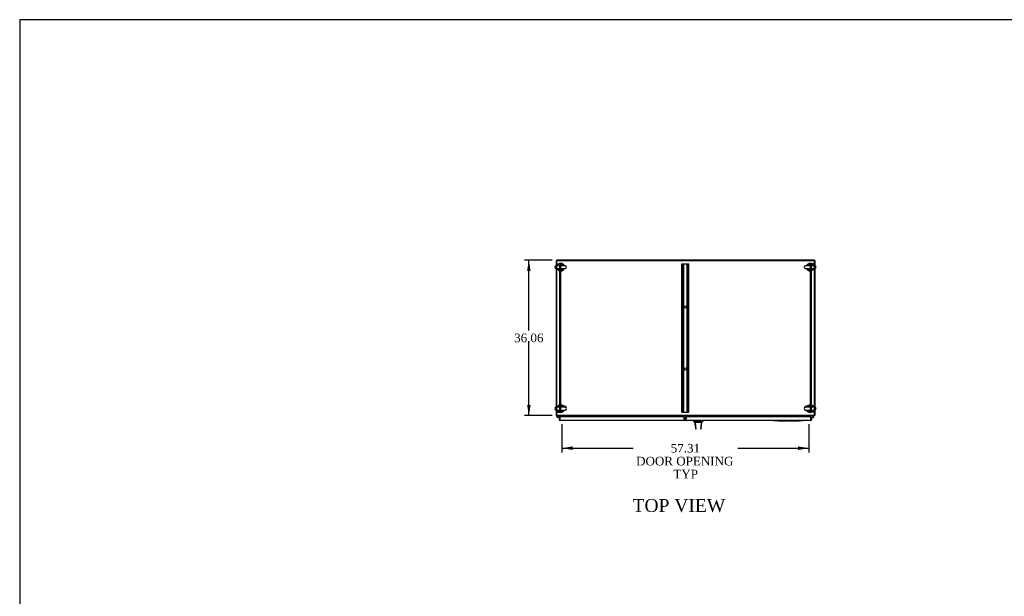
# Model space of a CAD drawing. Header units: inches. Extents: x 2 to 538, y -2 to 358.
# Tile 5 of 11: x 2 to 231, y 224 to 358. Entities that reach past the tile are written whole.
import ezdxf
from ezdxf.enums import TextEntityAlignment as Align
from ezdxf.lldxf.tags import DXFTag

# ---------------------------------------------------------------- set-up
doc = ezdxf.new("R2010")
doc.units = ezdxf.units.IN
doc.header["$MEASUREMENT"] = 0
for name, color, linetype in [('COM42890-5', 7, 'Continuous'), ('COM44036', 7, 'Continuous'), ('COM48815', 7, 'Continuous'), ('COM54578-60', 7, 'Continuous'), ('COM56746-3', 7, 'Continuous'), ('COM71120-5', 7, 'Continuous'), ('COM71121-5', 7, 'Continuous'), ('COM71122-9', 7, 'Continuous'), ('Default', 7, 'Continuous'), ('GSK11033', 7, 'Continuous'), ('HAN13066', 7, 'Continuous'), ('LAB11936', 7, 'Continuous'), ('SCS00680', 7, 'Continuous'), ('STD21878', 7, 'Continuous'), ('WAF25362', 7, 'Continuous')]:
    doc.layers.add(name, color=color, linetype=linetype)
doc.styles.add('SEACAD_Times_New_Roman', font='times.ttf')
tags = doc.linetypes.add('HIDDEN2', pattern=[0.1875, 0.125, -0.0625]).pattern_tags.tags
tags[6:7] = [DXFTag(74, 4), DXFTag(75, 0), DXFTag(340, '0'), DXFTag(46, 0.0), DXFTag(50, 0.0), DXFTag(44, 0.0), DXFTag(45, 0.0)]
tags[4:5] = [DXFTag(74, 4), DXFTag(75, 0), DXFTag(340, '0'), DXFTag(46, 0.0), DXFTag(50, 0.0), DXFTag(44, 0.0), DXFTag(45, 0.0)]
doc.dimstyles.new('HAMMOND_(STH_-_540x360)', dxfattribs={"dimtxt": 2, "dimasz": 2.5, "dimexe": 1, "dimexo": 1, "dimgap": 0.5, "dimtad": 0, "dimtih": 1, "dimtoh": 1, "dimzin": 0, "dimdsep": 46, "dimtxsty": 'SEACAD_Times_New_Roman', "dimblk1": '_SE_FILLED', "dimblk2": '_SE_FILLED', "dimsah": 1, "dimcen": 1, "dimadec": 0, "dimazin": 0, "dimtfac": 0.8, "dimtofl": 0, "dimtmove": 1, "dimatfit": 3, "dimfxl": 1, "dimtolj": 1, "dimtzin": 0, "dimarcsym": 0})

# ---------------------------------------------------------------- blocks, each defined once
blk = doc.blocks.new('SE2')
at = {"layer": 'COM42890-5', "color": 7, "linetype": 'HIDDEN2'}
for p, q in [((126.58, 267.07), (126.58, 301.45)), ((126.58, 301.45), (126.72, 301.45)), ((126.67, 267.07), (126.67, 301.45)), ((126.72, 301.45), (127.44, 301.45)), ((127.36, 267.07), (127.36, 301.45)), ((127.44, 301.45), (127.58, 301.45)), ((127.48, 267.07), (127.48, 301.45)), ((127.58, 267.07), (127.58, 301.45)), ((155.7, 267.07), (155.7, 301.45)), ((155.7, 301.45), (155.84, 301.45)), ((155.8, 267.07), (155.8, 301.45)), ((155.84, 301.45), (157.19, 301.45)), ((156.02, 267.07), (156.02, 301.45)), ((156.11, 267.07), (156.11, 301.45)), ((156.91, 267.07), (156.91, 301.45)), ((157.01, 267.07), (157.01, 301.45)), ((157.19, 301.45), (157.33, 301.45)), ((157.23, 267.07), (157.23, 301.45)), ((157.33, 267.07), (157.33, 301.45)), ((185.59, 301.45), (185.45, 301.45)), ((185.45, 301.45), (185.45, 267.07)), ((185.54, 301.45), (185.54, 267.07)), ((186.31, 301.45), (185.59, 301.45)), ((185.67, 301.45), (185.67, 267.07)), ((186.45, 301.45), (186.31, 301.45)), ((186.35, 301.45), (186.35, 267.07)), ((186.45, 301.45), (186.45, 267.07)), ((126.67, 291.7), (126.58, 291.7)), ((126.58, 291.2), (126.67, 291.2)), ((186.45, 291.7), (186.35, 291.7)), ((186.35, 291.2), (186.45, 291.2)), ((126.67, 277.32), (126.58, 277.32)), ((126.58, 276.82), (126.67, 276.82)), ((186.45, 277.32), (186.35, 277.32)), ((186.35, 276.82), (186.45, 276.82)), ((126.58, 267.07), (126.72, 267.07)), ((126.72, 267.07), (127.44, 267.07)), ((127.44, 267.07), (127.58, 267.07)), ((155.7, 267.07), (155.84, 267.07)), ((155.84, 267.07), (157.19, 267.07)), ((157.19, 267.07), (157.33, 267.07)), ((185.59, 267.07), (185.45, 267.07)), ((186.31, 267.07), (185.59, 267.07)), ((186.45, 267.07), (186.31, 267.07))]:
    blk.add_line(p, q, dxfattribs=at)
for centre in [(156.51, 291.45), (156.51, 277.07)]:
    blk.add_circle(centre, 0.25, dxfattribs=at)
at = {"layer": 'COM44036', "color": 7, "linetype": 'Continuous'}
for p, q in [((127.29, 265.87), (127.39, 265.87)), ((127.29, 265.26), (127.29, 265.87)), ((127.39, 265.2), (127.35, 265.15)), ((156.24, 266), (127.39, 266)), ((127.39, 266), (127.39, 265.26)), ((127.39, 265.47), (127.39, 265.87)), ((127.39, 265.26), (127.39, 265.26)), ((127.39, 265.26), (127.39, 265.15)), ((127.39, 265.26), (127.39, 265.2)), ((156.24, 265.12), (127.44, 265.12)), ((127.44, 265.12), (127.44, 265.12)), ((127.44, 265.12), (127.44, 265.12)), ((127.44, 265.12), (127.44, 265.12)), ((156.24, 265.26), (156.24, 266)), ((156.24, 265.26), (156.24, 265.12))]:
    blk.add_line(p, q, dxfattribs=at)
for centre, start, end in [((127.44, 265.26), 180, 232.4964), ((127.44, 265.26), 232.4964, 269.8439), ((127.44, 265.26), 269.9238, 270), ((156.24, 265.26), 270, 322.2962)]:
    blk.add_arc(centre, 0.143, start, end, dxfattribs=at)
blk.add_open_spline([(127.39, 265.15), (127.4, 265.14), (127.41, 265.13), (127.42, 265.13), (127.42, 265.12), (127.43, 265.12), (127.43, 265.12), (127.44, 265.12)], degree=3, knots=[0, 0, 0, 0, 0.5, 0.5, 0.75, 0.75, 1, 1, 1, 1], dxfattribs=at)
at = {"layer": 'COM48815', "color": 7, "linetype": 'Continuous'}
for p, q in [((186.45, 302.31), (126.58, 302.31)), ((126.58, 302.31), (126.58, 302.18)), ((186.45, 302.31), (186.45, 302.18))]:
    blk.add_line(p, q, dxfattribs=at)
at = {"layer": 'COM54578-60', "color": 7, "linetype": 'Continuous'}
for p, q in [((126.77, 266.12), (126.73, 266.07)), ((126.75, 266), (126.75, 265.97)), ((126.9, 266.25), (126.77, 266.12)), ((126.82, 266.05), (126.8, 266.05)), ((126.8, 265.92), (126.82, 265.92)), ((126.81, 265.87), (127.39, 265.87)), ((126.84, 266.1), (126.86, 266.11)), ((127.39, 265.93), (126.85, 265.93)), ((126.86, 266.11), (126.97, 266.22)), ((126.87, 265.97), (126.87, 266)), ((126.87, 265.98), (126.93, 265.97)), ((126.97, 266.22), (127.66, 266.22)), ((127.39, 265.87), (127.39, 265.87)), ((127.66, 266.22), (127.66, 266.25)), ((185.36, 266.18), (185.36, 266.25)), ((186.06, 266.18), (185.36, 266.18)), ((185.63, 265.89), (186.09, 265.89)), ((186.15, 265.83), (185.63, 265.83)), ((185.63, 265.83), (185.63, 265.83)), ((186.25, 265.99), (186.06, 266.18)), ((186.08, 266.25), (186.29, 266.03)), ((186.11, 265.89), (186.09, 265.89)), ((186.1, 265.95), (186.16, 265.95)), ((186.15, 265.83), (186.22, 265.83))]:
    blk.add_line(p, q, dxfattribs=at)
blk.add_circle((186.22, 265.95), 0.05, dxfattribs=at)
for centre, radius, start, end in [((126.81, 265.99), 0.117, 354.7841, 270), ((126.8, 266), 0.05, 90, 180), ((126.8, 265.97), 0.05, 180, 270), ((126.81, 265.99), 0.135, 68.9858, 104.9706), ((126.82, 266), 0.05, 0, 90), ((126.82, 265.97), 0.05, 270, 0), ((126.81, 265.99), 0.117, 331.9602, 354.7841), ((186.22, 265.95), 0.135, 204.0421, 240.0736), ((186.22, 265.95), 0.117, 107.0274, 180), ((186.22, 265.95), 0.117, 180, 47.608), ((186.22, 265.95), 0.055, 48.8041, 180), ((186.22, 265.95), 0.055, 180, 48.8041)]:
    blk.add_arc(centre, radius, start, end, dxfattribs=at)
at = {"layer": 'COM56746-3', "color": 7, "linetype": 'Continuous'}
for p, q in [((156.41, 265.96), (156.41, 265.23)), ((185.63, 265.96), (156.41, 265.96)), ((156.41, 265.08), (156.41, 265.23)), ((185.59, 265.08), (156.41, 265.08)), ((185.59, 265.08), (185.59, 265.08)), ((185.59, 265.08), (185.59, 265.08)), ((185.63, 265.23), (185.63, 265.96)), ((185.63, 265.23), (185.63, 265.11)), ((185.73, 265.83), (185.63, 265.83)), ((185.63, 265.83), (185.63, 265.43)), ((185.64, 265.23), (185.63, 265.23)), ((185.64, 265.16), (185.64, 265.23)), ((185.64, 265.16), (185.67, 265.11)), ((185.73, 265.83), (185.73, 265.23))]:
    blk.add_line(p, q, dxfattribs=at)
at = {"layer": 'COM56746-3', "color": 7, "linetype": 'HIDDEN2'}
for p, q in [((156.53, 265.08), (156.53, 265.18)), ((156.64, 265.23), (156.64, 265.74)), ((156.73, 265.74), (156.64, 265.74)), ((156.64, 265.23), (156.73, 265.23)), ((156.73, 265.47), (156.73, 265.74)), ((156.73, 265.27), (156.73, 265.34)), ((156.78, 265.18), (156.78, 265.08)), ((159.07, 265.18), (159.07, 265.08)), ((159.27, 265.18), (159.27, 265.08)), ((159.3, 265.18), (159.3, 265.08)), ((159.63, 265.08), (159.63, 265.18)), ((159.66, 265.18), (159.66, 265.08)), ((159.86, 265.18), (159.86, 265.08)), ((185.59, 265.18), (185.59, 265.08)), ((185.59, 265.08), (185.59, 265.18)), ((185.63, 265.23), (185.63, 265.23))]:
    blk.add_line(p, q, dxfattribs=at)
for centre, radius, start, end in [((156.78, 265.23), 0.143, 180, 270), ((156.78, 265.23), 0.048, 180, 270), ((185.59, 265.23), 0.048, 270.2269, 0), ((185.59, 265.23), 0.048, 270.2269, 0), ((185.59, 265.23), 0.048, 270, 270.2269)]:
    blk.add_arc(centre, radius, start, end, dxfattribs=at)
at = {"layer": 'COM56746-3', "color": 7, "linetype": 'Continuous'}
for start, end in [(270.1561, 307.5036), (270, 270.0762), (307.5036, 0)]:
    blk.add_arc((185.59, 265.23), 0.143, start, end, dxfattribs=at)
at = {"layer": 'COM56746-3', "color": 7, "linetype": 'HIDDEN2'}
for points, knots in [([(185.59, 265.08), (185.59, 265.09), (185.59, 265.1), (185.59, 265.11), (185.59, 265.11), (185.59, 265.12), (185.59, 265.13), (185.59, 265.13), (185.59, 265.14), (185.59, 265.14), (185.59, 265.14), (185.59, 265.14), (185.59, 265.14), (185.59, 265.14), (185.59, 265.15), (185.59, 265.15), (185.59, 265.15), (185.59, 265.15), (185.59, 265.15), (185.59, 265.15), (185.59, 265.15), (185.59, 265.15), (185.59, 265.15), (185.6, 265.15), (185.6, 265.15), (185.6, 265.15), (185.61, 265.15), (185.61, 265.15), (185.61, 265.16), (185.62, 265.16), (185.62, 265.16), (185.63, 265.16), (185.63, 265.16), (185.64, 265.16)], [0, 0, 0, 0, 0.177326, 0.177326, 0.177326, 0.361936, 0.361936, 0.361936, 0.415585, 0.415585, 0.415585, 0.453863, 0.453863, 0.453863, 0.484573, 0.484573, 0.484573, 0.502992, 0.502992, 0.502992, 0.521366, 0.521366, 0.521366, 0.589423, 0.589423, 0.589423, 0.722321, 0.722321, 0.722321, 0.860756, 0.860756, 0.860756, 1, 1, 1, 1]), ([(185.63, 265.16), (185.63, 265.16), (185.62, 265.16), (185.61, 265.15), (185.61, 265.15), (185.6, 265.15), (185.6, 265.15), (185.59, 265.15), (185.59, 265.15), (185.59, 265.15), (185.59, 265.15), (185.59, 265.15), (185.59, 265.15), (185.59, 265.14), (185.59, 265.14), (185.59, 265.14), (185.59, 265.14), (185.59, 265.13), (185.59, 265.12), (185.59, 265.11), (185.59, 265.09), (185.59, 265.08)], [0, 0, 0, 0, 0.25, 0.25, 0.375, 0.375, 0.4375, 0.4375, 0.46875, 0.46875, 0.5, 0.5, 0.53125, 0.53125, 0.5625, 0.5625, 0.625, 0.625, 0.75, 0.75, 1, 1, 1, 1])]:
    blk.add_open_spline(points, degree=3, knots=knots, dxfattribs=at)
at = {"layer": 'COM56746-3', "color": 7, "linetype": 'Continuous'}
blk.add_open_spline([(185.63, 265.11), (185.63, 265.1), (185.62, 265.1), (185.61, 265.09), (185.6, 265.09), (185.6, 265.08), (185.59, 265.08), (185.59, 265.08)], degree=3, knots=[0, 0, 0, 0, 0.5, 0.5, 0.75, 0.75, 1, 1, 1, 1], dxfattribs=at)
at = {"layer": 'COM71120-5', "color": 7, "linetype": 'Continuous'}
for p, q in [((186.45, 302.18), (186.54, 302.18)), ((186.54, 302.18), (186.54, 301.01)), ((186.54, 300.35), (186.54, 268.19)), ((186.54, 267.54), (186.54, 266.34)), ((185.26, 265.96), (185.26, 266.15)), ((186.45, 266.34), (186.54, 266.34))]:
    blk.add_line(p, q, dxfattribs=at)
for centre, radius, start, end in [((185.36, 266.15), 0.19, 150, 180), ((185.36, 266.15), 0.095, 90, 180), ((186.35, 266.44), 0.19, 300, 330)]:
    blk.add_arc(centre, radius, start, end, dxfattribs=at)
at = {"layer": 'COM71121-5', "color": 7, "linetype": 'Continuous'}
for p, q in [((126.48, 302.18), (126.48, 301.01)), ((126.48, 302.18), (126.58, 302.18)), ((126.48, 300.35), (126.48, 268.19)), ((126.48, 267.54), (126.48, 266.34)), ((126.48, 266.34), (126.58, 266.34)), ((127.76, 266.15), (127.76, 266))]:
    blk.add_line(p, q, dxfattribs=at)
for centre, radius, start, end in [((126.67, 266.44), 0.19, 210, 240), ((127.67, 266.15), 0.095, 0, 90), ((127.67, 266.15), 0.19, 0, 30)]:
    blk.add_arc(centre, radius, start, end, dxfattribs=at)
at = {"layer": 'COM71122-9', "color": 7, "linetype": 'Continuous'}
for p, q in [((186.45, 302.18), (126.58, 302.18)), ((126.58, 302.18), (126.58, 301.01)), ((186.45, 301.01), (186.45, 302.18)), ((126.58, 300.35), (126.58, 268.2)), ((186.45, 268.2), (186.45, 300.35)), ((126.58, 267.54), (126.58, 266.44)), ((186.45, 266.44), (186.45, 267.54)), ((126.58, 266.44), (126.58, 266.25)), ((186.45, 266.25), (126.58, 266.25)), ((127.86, 266.25), (127.86, 266.15)), ((127.86, 266), (127.86, 266.15)), ((185.17, 266.15), (185.17, 266.25)), ((185.17, 266.15), (185.17, 265.96)), ((186.45, 266.25), (186.45, 266.44))]:
    blk.add_line(p, q, dxfattribs=at)
at = {"layer": 'GSK11033', "color": 7, "linetype": 'Continuous'}
for p, q in [((127.39, 265.47), (127.39, 265.47)), ((127.39, 265.47), (127.39, 265.22)), ((127.39, 265.22), (127.39, 265.22)), ((156.41, 265.47), (156.24, 265.47)), ((156.41, 265.22), (156.24, 265.22)), ((156.41, 265.43), (156.29, 265.43)), ((156.29, 265.43), (156.29, 265.18)), ((156.41, 265.18), (156.29, 265.18)), ((156.39, 265.47), (156.39, 265.52)), ((156.39, 265.52), (156.41, 265.52)), ((185.63, 265.43), (185.63, 265.43)), ((185.63, 265.18), (185.63, 265.18)), ((185.63, 265.43), (185.63, 265.18))]:
    blk.add_line(p, q, dxfattribs=at)
at = {"layer": 'HAN13066', "color": 7, "linetype": 'Continuous'}
for p, q in [((158.38, 265.08), (158.38, 265)), ((160.55, 265), (160.55, 265.08)), ((158.38, 265), (158.43, 265)), ((158.47, 265), (158.76, 264.65)), ((158.57, 265), (158.49, 265)), ((160.18, 265), (158.57, 265)), ((158.68, 264.65), (158.69, 264.65)), ((158.76, 264.65), (158.69, 264.65)), ((158.8, 264.65), (158.76, 264.65)), ((158.76, 264.65), (158.96, 263.1)), ((158.89, 264.65), (158.8, 264.65)), ((160.17, 264.65), (158.89, 264.65)), ((160.17, 264.65), (160.02, 263.1)), ((160.2, 264.65), (160.17, 264.65)), ((160.36, 265), (160.18, 265)), ((160.22, 264.65), (160.2, 264.65)), ((160.23, 264.65), (160.22, 264.65)), ((160.23, 264.65), (160.25, 264.65)), ((160.44, 265), (160.36, 265)), ((160.44, 265), (160.55, 265))]:
    blk.add_line(p, q, dxfattribs=at)
for centre, radius, start, end in [((154.58, 261.37), 5.25, 38.6173, 43.7666), ((98.21, 270.69), 62.32, 353.4784, 354.4341), ((172.67, 254.46), 16.06, 138.9673, 140.6254)]:
    blk.add_arc(centre, radius, start, end, dxfattribs=at)
for points in [[(158.69, 264.65), (158.74, 264.13), (158.8, 263.61), (158.85, 263.1)], [(160.23, 264.65), (160.18, 264.13), (160.13, 263.61), (160.08, 263.1)], [(160.18, 265), (160.18, 264.88), (160.18, 264.77), (160.17, 264.65)]]:
    blk.add_open_spline(points, degree=3, dxfattribs=at)
at = {"layer": 'LAB11936', "color": 7, "linetype": 'Continuous'}
for p, q in [((176.98, 265.08), (176.98, 265.05)), ((177.36, 265.05), (176.98, 265.05)), ((183.36, 265.05), (177.36, 265.05)), ((177.85, 265.05), (177.85, 265.02)), ((178.08, 265.02), (178.08, 265.05)), ((178.1, 265.02), (178.1, 265.05)), ((178.22, 265.02), (178.22, 265.05)), ((178.28, 265.02), (178.28, 265.05)), ((178.4, 265.02), (178.4, 265.05)), ((178.44, 265.02), (178.44, 265.05)), ((178.5, 265.02), (178.5, 265.05)), ((178.63, 265.02), (178.63, 265.05)), ((178.7, 265.02), (178.7, 265.05)), ((178.73, 265.02), (178.73, 265.05)), ((179, 265.02), (179, 265.05)), ((179.04, 265.02), (179.04, 265.05)), ((179.11, 265.02), (179.11, 265.05)), ((179.16, 265.05), (179.16, 265.02)), ((179.18, 265.02), (179.18, 265.05)), ((179.31, 265.02), (179.31, 265.05)), ((179.47, 265.02), (179.47, 265.05)), ((179.53, 265.02), (179.53, 265.05)), ((179.59, 265.02), (179.59, 265.05)), ((179.7, 265.02), (179.7, 265.05)), ((179.73, 265.02), (179.73, 265.05)), ((179.79, 265.02), (179.79, 265.05)), ((179.99, 265.02), (179.99, 265.05)), ((180.16, 265.02), (180.16, 265.05)), ((180.21, 265.02), (180.21, 265.05)), ((180.36, 265.02), (180.36, 265.05)), ((180.49, 265.02), (180.49, 265.05)), ((180.54, 265.02), (180.54, 265.05)), ((180.67, 265.02), (180.67, 265.05)), ((180.68, 265.02), (180.68, 265.05)), ((180.94, 265.02), (180.94, 265.05)), ((180.95, 265.02), (180.95, 265.05)), ((181.22, 265.02), (181.22, 265.05)), ((181.26, 265.02), (181.26, 265.05)), ((181.5, 265.02), (181.5, 265.05)), ((181.56, 265.02), (181.56, 265.05)), ((181.62, 265.02), (181.62, 265.05)), ((181.73, 265.02), (181.73, 265.05)), ((181.76, 265.02), (181.76, 265.05)), ((181.83, 265.02), (181.83, 265.05)), ((181.87, 265.02), (181.87, 265.05)), ((182.14, 265.02), (182.14, 265.05)), ((182.18, 265.02), (182.18, 265.05)), ((182.25, 265.02), (182.25, 265.05)), ((182.3, 265.05), (182.3, 265.02)), ((182.32, 265.02), (182.32, 265.05)), ((182.45, 265.02), (182.45, 265.05)), ((182.61, 265.02), (182.61, 265.05)), ((182.67, 265.02), (182.67, 265.05)), ((182.73, 265.02), (182.73, 265.05)), ((182.84, 265.02), (182.84, 265.05)), ((182.87, 265.02), (182.87, 265.05)), ((182.93, 265.02), (182.93, 265.05)), ((183.73, 265.05), (183.36, 265.05)), ((183.73, 265.08), (183.73, 265.05)), ((178.08, 265.02), (177.85, 265.02)), ((178.1, 265.02), (178.22, 265.02)), ((178.22, 265.02), (178.28, 265.02)), ((178.28, 265.02), (178.4, 265.02)), ((178.44, 265.02), (178.5, 265.02)), ((178.5, 265.02), (178.52, 265.02)), ((178.54, 265.02), (178.63, 265.02)), ((178.63, 265.02), (178.7, 265.02)), ((178.73, 265.02), (179, 265.02)), ((179.04, 265.02), (179.11, 265.02)), ((179.18, 265.02), (179.21, 265.02)), ((179.21, 265.02), (179.31, 265.02)), ((179.31, 265.02), (179.43, 265.02)), ((179.47, 265.02), (179.43, 265.02)), ((179.53, 265.02), (179.59, 265.02)), ((179.59, 265.02), (179.7, 265.02)), ((179.7, 265.02), (179.73, 265.02)), ((179.73, 265.02), (179.79, 265.02)), ((179.99, 265.02), (180.16, 265.02)), ((180.16, 265.02), (180.21, 265.02)), ((180.36, 265.02), (180.49, 265.02)), ((180.49, 265.02), (180.54, 265.02)), ((180.54, 265.02), (180.67, 265.02)), ((180.68, 265.02), (180.94, 265.02)), ((180.95, 265.02), (181.22, 265.02)), ((181.26, 265.02), (181.5, 265.02)), ((181.56, 265.02), (181.62, 265.02)), ((181.62, 265.02), (181.73, 265.02)), ((181.73, 265.02), (181.76, 265.02)), ((181.76, 265.02), (181.83, 265.02)), ((181.87, 265.02), (182.14, 265.02)), ((182.18, 265.02), (182.25, 265.02)), ((182.32, 265.02), (182.35, 265.02)), ((182.35, 265.02), (182.45, 265.02)), ((182.45, 265.02), (182.57, 265.02)), ((182.61, 265.02), (182.57, 265.02)), ((182.67, 265.02), (182.73, 265.02)), ((182.73, 265.02), (182.84, 265.02)), ((182.84, 265.02), (182.87, 265.02)), ((182.87, 265.02), (182.93, 265.02))]:
    blk.add_line(p, q, dxfattribs=at)
at = {"layer": 'SCS00680', "color": 7, "linetype": 'Continuous'}
for p, q in [((128.61, 301.01), (126.54, 301.01)), ((126.54, 300.35), (128.61, 300.35)), ((186.48, 301.01), (184.41, 301.01)), ((184.41, 300.35), (186.48, 300.35)), ((128.61, 268.2), (126.54, 268.2)), ((126.54, 267.54), (128.61, 267.54)), ((186.48, 268.2), (184.41, 268.2)), ((184.41, 267.54), (186.48, 267.54))]:
    blk.add_line(p, q, dxfattribs=at)
for centre, radius, start, end in [((126.54, 300.68), 0.331, 90, 270), ((127.58, 300.68), 0.625, 32.0055, 147.9945), ((127.58, 300.68), 0.625, 212.0055, 327.9945), ((128.61, 300.68), 0.331, 270, 90), ((184.41, 300.68), 0.331, 90, 270), ((185.45, 300.68), 0.625, 32.0055, 147.9945), ((185.45, 300.68), 0.625, 212.0055, 327.9945), ((186.48, 300.68), 0.331, 270, 90), ((126.54, 267.87), 0.331, 90, 270), ((127.58, 267.87), 0.625, 32.0055, 147.9945), ((127.58, 267.87), 0.625, 212.0055, 327.9945), ((128.61, 267.87), 0.331, 270, 90), ((184.41, 267.87), 0.331, 90, 270), ((185.45, 267.87), 0.625, 32.0055, 147.9945), ((185.45, 267.87), 0.625, 212.0055, 327.9945), ((186.48, 267.87), 0.331, 270, 90)]:
    blk.add_arc(centre, radius, start, end, dxfattribs=at)
for points in [[(127.39, 300.34), (127.38, 300.35), (127.36, 300.35), (127.35, 300.35)], [(185.26, 300.34), (185.24, 300.35), (185.23, 300.35), (185.21, 300.35)], [(127.39, 267.53), (127.38, 267.53), (127.36, 267.53), (127.35, 267.54)], [(185.26, 267.53), (185.24, 267.53), (185.23, 267.54), (185.21, 267.54)]]:
    blk.add_open_spline(points, degree=3, dxfattribs=at)
at = {"layer": 'STD21878', "color": 7, "linetype": 'HIDDEN2'}
for centre, radius in [((128.58, 268.34), 0.141), ((128.58, 268.34), 0.125), ((184.45, 268.34), 0.141), ((184.45, 268.34), 0.125)]:
    blk.add_circle(centre, radius, dxfattribs=at)
at = {"layer": 'WAF25362', "color": 7, "linetype": 'Continuous'}
for centre, start, end in [((127.58, 300.68), 22.2452, 157.7548), ((127.58, 300.68), 202.2452, 337.7548), ((185.45, 300.68), 22.2452, 157.7548), ((185.45, 300.68), 202.2452, 337.7548), ((127.58, 267.87), 22.2452, 157.7548), ((127.58, 267.87), 202.2452, 338.6586), ((185.45, 267.87), 22.2452, 157.7548), ((185.45, 267.87), 202.2452, 337.7548)]:
    blk.add_arc(centre, 0.875, start, end, dxfattribs=at)
blk = doc.blocks.new('DMBLK743')
at = {"layer": 'Default', "linetype": 'Continuous'}
for points in [[(119.77, 299.81), (120.6, 299.81), (120.18, 302.31)], [(119.77, 268.75), (120.18, 266.25), (120.6, 268.75)]]:
    blk.add_hatch(color=7, dxfattribs=at).paths.add_polyline_path(points)
at = {"layer": 'Default', "color": 7, "linetype": 'Continuous'}
for p, q in [((125.58, 302.31), (119.18, 302.31)), ((120.18, 285.98), (120.18, 302.31)), ((120.18, 266.25), (120.18, 283.28)), ((125.58, 266.25), (119.18, 266.25))]:
    blk.add_line(p, q, dxfattribs=at)
at = {"layer": 'Default', "color": 7, "linetype": 'Continuous', "style": 'SEACAD_Times_New_Roman'}
blk.add_text('36.06', height=2, dxfattribs=at).set_placement((116.77, 285.28), align=Align.TOP_LEFT)
blk = doc.blocks.new('_SE_FILLED')
at = {"color": 0}
blk.add_line((0, 0), (-1, 0), dxfattribs=at)
blk.add_solid([(0, 0), (-1, -0.1665), (-1, 0.1665), (0, 0)], dxfattribs=at)
blk = doc.blocks.new('DMBLK744')
at = {"layer": 'Default', "linetype": 'Continuous'}
for points in [[(130.36, 258.28), (130.36, 259.11), (127.86, 258.7)], [(182.67, 258.28), (185.17, 258.7), (182.67, 259.11)]]:
    blk.add_hatch(color=7, dxfattribs=at).paths.add_polyline_path(points)
at = {"layer": 'Default', "color": 7, "linetype": 'Continuous'}
for p, q in [((127.86, 264.28), (127.86, 257.7)), ((185.17, 264.28), (185.17, 257.7)), ((127.86, 258.7), (144.37, 258.7)), ((168.66, 258.7), (185.17, 258.7))]:
    blk.add_line(p, q, dxfattribs=at)
at = {"layer": 'Default', "color": 7, "linetype": 'Continuous', "style": 'SEACAD_Times_New_Roman'}
for s, p in [('57.31', (153.1, 259.7)), ('DOOR OPENING ', (145.07, 256.7)), ('TYP', (153.72, 253.7))]:
    blk.add_text(s, height=2, dxfattribs=at).set_placement(p, align=Align.TOP_LEFT)
blk = doc.blocks.new('BORDER')
at = {"layer": 'Default', "color": 7, "linetype": 'Continuous'}
for p, q in [((0, 27.86), (-41.86, 27.86)), ((-41.86, 27.86), (-41.86, 0))]:
    blk.add_line(p, q, dxfattribs=at)

msp = doc.modelspace()

# ---------------------------------------------------------------- block references
at = {"layer": 'Default', "color": 7, "xscale": 12.8, "yscale": 12.8, "zscale": 12.8}
msp.add_blockref('BORDER', (537.834, 1.476), dxfattribs=at)
at = {"layer": 'Default'}
msp.add_blockref('SE2', (0, 0), dxfattribs=at)

# ---------------------------------------------------------------- texts
at = {"layer": 'Default', "color": 7, "linetype": 'Continuous', "style": 'SEACAD_Times_New_Roman'}
msp.add_text('TOP VIEW', height=3, dxfattribs=at).set_placement((144.238, 246.911), align=Align.TOP_LEFT)

# ---------------------------------------------------------------- dimensions: what is measured, and where the dimension line sits
at = {"layer": 'Default', "color": 7, "linetype": 'Continuous'}
for base, p1, p2, angle, text, picture, middle in [((120.183, 266.245), (126.577, 266.245), (126.577, 302.305), 90, '\\A1;<>', 'DMBLK743', (120.183, 284.275)), ((127.857, 258.696), (127.857, 266.15), (185.167, 266.15), 0, '\\A1;<>\\PDOOR OPENING \\XTYP', 'DMBLK744', (156.512, 258.696))]:
    dim = msp.add_linear_dim(base=base, p1=p1, p2=p2, angle=angle, text=text, dimstyle='HAMMOND_(STH_-_540x360)', override={"dimtmove": 0}, dxfattribs=at)
    dim.commit()
    dim.dimension.update_dxf_attribs({"geometry": picture, "text_midpoint": middle, "dimtype": 161})

doc.saveas('drawing.dxf')
